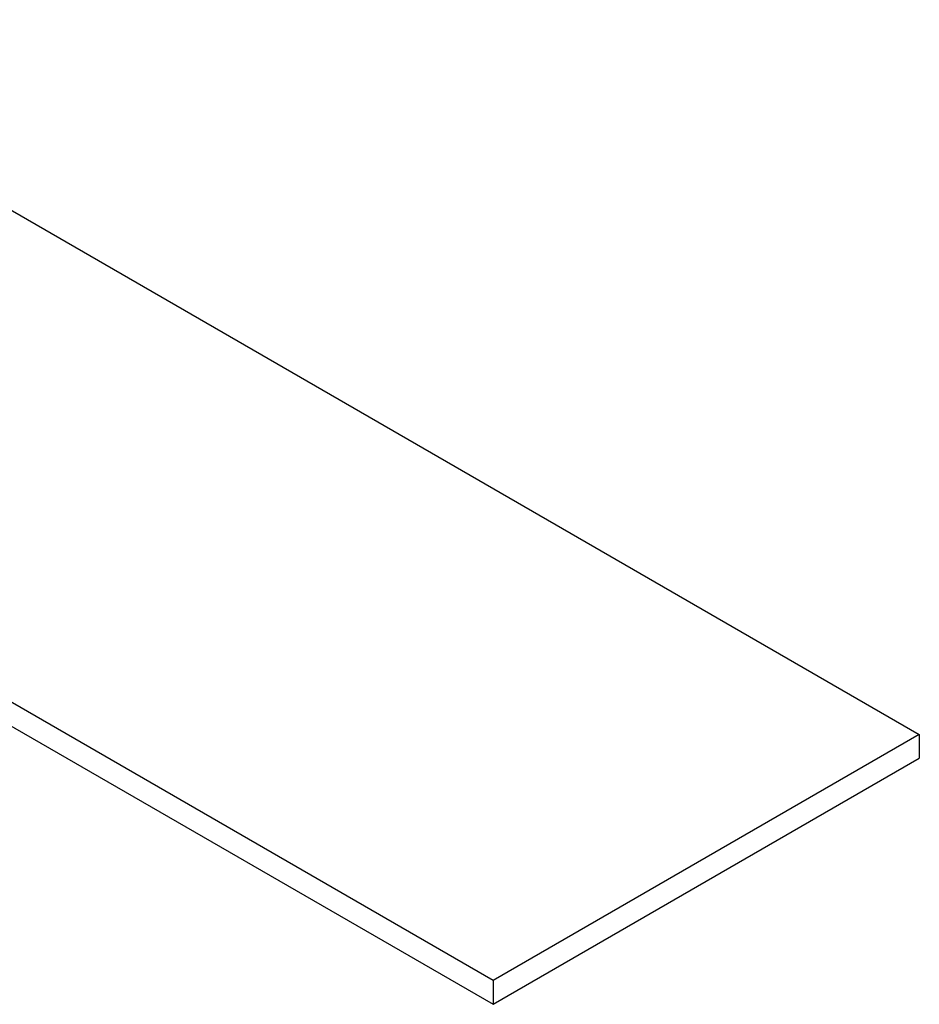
# Model space of a CAD drawing. Header units: inches. Extents: x 3 to 289, y 4 to 291.
# Tile 199 of 256: x 199.49 to 205.27, y 122.41 to 128.74. Entities that reach past the tile are written whole.
import ezdxf

# ---------------------------------------------------------------- set-up
doc = ezdxf.new("R2010")
doc.units = ezdxf.units.IN
doc.header["$LTSCALE"] = 0.5
doc.header["$MEASUREMENT"] = 0
doc.layers.add('DBU', color=7, linetype='Continuous')

msp = doc.modelspace()

# ---------------------------------------------------------------- linework, layer by layer
at = {"layer": 'DBU', "color": 30, "linetype": 'Continuous'}
for p, q in [((197.3141, 128.741), (205.2713, 124.1469)), ((202.5313, 122.565), (194.5763, 127.1577)), ((194.5763, 127.0042), (202.5313, 122.4115)), ((205.2713, 124.1469), (202.5313, 122.565)), ((205.2713, 124.1469), (205.2713, 123.9934)), ((202.5313, 122.4115), (205.2713, 123.9934)), ((202.5313, 122.565), (202.5313, 122.4115))]:
    msp.add_line(p, q, dxfattribs=at)

doc.saveas('drawing.dxf')
